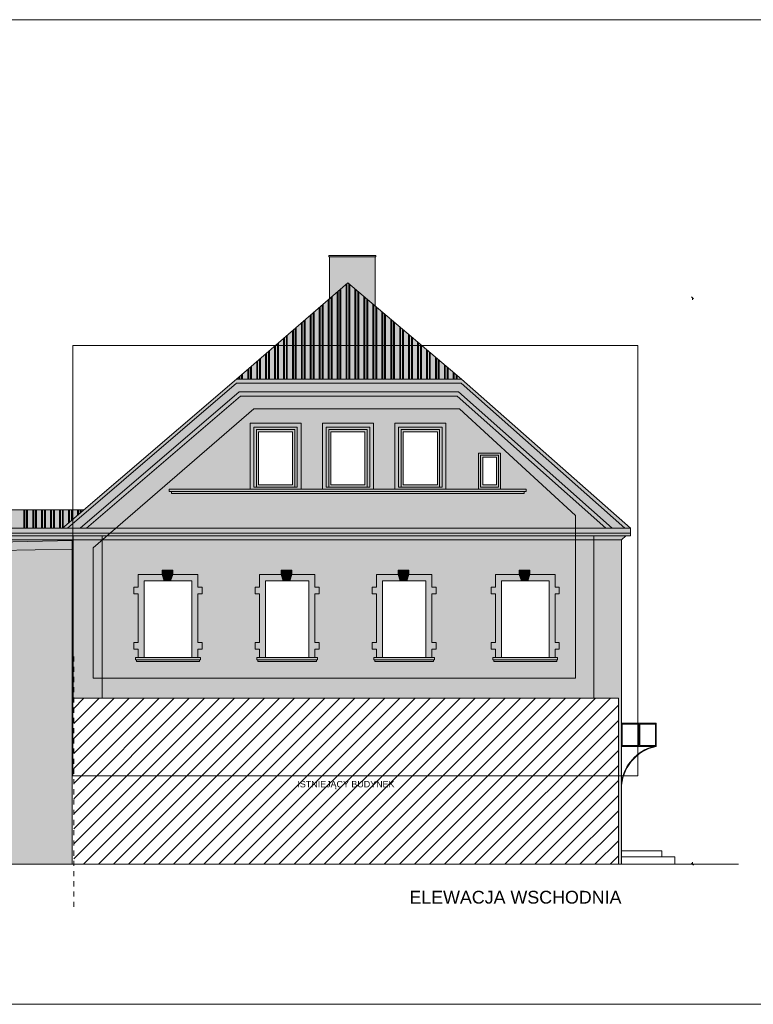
# Model space of a CAD drawing. Header units: millimetres. Extents: x 178516 to 426772, y -178579 to -115871.
# Tile 113 of 256: x 291610 to 308848, y -176519 to -153393. Entities that reach past the tile are written whole.
import ezdxf

# ---------------------------------------------------------------- set-up
doc = ezdxf.new("R2010")
doc.units = ezdxf.units.MM
doc.header["$MEASUREMENT"] = 0
doc.linetypes.add('Przerywana', pattern=[240, 120, -120])
doc.layers.get('0').update_dxf_attribs({"color": 252, "lineweight": 5})
for name, color, linetype, lineweight in [('Nowe_810-G Ogólne_Nr_pióra__103', 252, 'Continuous', 5), ('Nowe_810-G Ogólne_Nr_pióra__114', 252, 'Continuous', 5), ('Nowe_810-G Ogólne_Nr_pióra__187', 252, 'Continuous', 5), ('Nowe_810-G Ogólne_Nr_pióra__193', 252, 'Continuous', 5), ('Nowe_810-G Ogólne_Nr_pióra__204', 252, 'Continuous', 5), ('Nowe_810-G Ogólne_Nr_pióra__215', 252, 'Continuous', 5), ('Nowe_810-G Ogólne_Nr_pióra__27', 252, 'Continuous', 5), ('Nowe_810-G Ogólne_Nr_pióra__56', 252, 'Continuous', 5), ('Nowe_810-G Ogólne_Nr_pióra__82', 252, 'Continuous', 5), ('Nowe_820-G Rysunki Obrazki_Nr_pióra__7', 252, 'Continuous', 5), ('Nowe_Nowe_220(1)-A Ściany zewnętrzne_Nr_pióra__104', 252, 'Continuous', 5), ('Nowe_Nowe_220(1)-A Ściany zewnętrzne_Nr_pióra__205', 252, 'Continuous', 5), ('Nowe_Nowe_220(1)-A Ściany zewnętrzne_Nr_pióra__41', 252, 'Continuous', 5), ('Nowe_TABELKA_Nr_pióra__1', 252, 'Continuous', 5), ('Nowe_TABELKA_Nr_pióra__3', 252, 'Continuous', 5)]:
    doc.layers.add(name, color=color, linetype=linetype, lineweight=lineweight)
doc.styles.add('GENERATED_STYLE_1', font='arial.ttf')

# ---------------------------------------------------------------- blocks, each defined once
blk = doc.blocks.new('podkład 20251118')
at = {"layer": 'Nowe_810-G Ogólne_Nr_pióra__114', "linetype": 'Continuous', "lineweight": 5}
for points in [[(299324, -159572), (299955, -160111), (299957, -160112), (299959, -158965), (298893, -158965), (298893, -159946)], [(292870, -165614), (290809, -165614), (290809, -165669), (292870, -165627)], [(292842, -165628), (292870, -165628), (292870, -169327), (292842, -169327)], [(292870, -165614), (292870, -169327), (293550, -169327), (293550, -165614)], [(305750, -165614), (305100, -165614), (305100, -169327), (305679, -169327), (305679, -173230), (305750, -173230)]]:
    blk.add_hatch(color=252, dxfattribs=at).paths.add_polyline_path(points)
h = blk.add_hatch(color=252, dxfattribs=at)
h.paths.add_polyline_path([(293183, -165334), (305381, -165334), (301887, -162234), (296797, -162234)])
h.paths.add_polyline_path([(295124, -164421), (297024, -164421), (297024, -162871), (298224, -162871), (298224, -164421), (298724, -164421), (298724, -162871), (299924, -162871), (299924, -164421), (300424, -164421), (300424, -162871), (301624, -162871), (301624, -164421), (302390, -164421), (302390, -163571), (302910, -163571), (302910, -164421), (303490, -164421), (303490, -164471), (303440, -164471), (303440, -164521), (295174, -164521), (295174, -164471), (295124, -164471)], flags=0)
h = blk.add_hatch(color=252, dxfattribs=at)
h.paths.add_polyline_path([(293550, -169327), (305100, -169327), (305100, -165614), (293550, -165614)])
h.paths.add_polyline_path([(294395, -166875), (294395, -168025), (294295, -168025), (294295, -168175), (294395, -168175), (294395, -168375), (294335, -168375), (294335, -168425), (294355, -168425), (294355, -168465), (295095, -168465), (295835, -168465), (295835, -168425), (295855, -168425), (295855, -168375), (295795, -168375), (295795, -168175), (295895, -168175), (295895, -168025), (295795, -168025), (295795, -166875), (295895, -166875), (295895, -166725), (295795, -166725), (295795, -166425), (295205, -166425), (295205, -166325), (294955, -166325), (294955, -166425), (294395, -166425), (294395, -166725), (294295, -166725), (294295, -166875)], flags=0)
h.paths.add_polyline_path([(299995, -168175), (299995, -168375), (299935, -168375), (299935, -168425), (299955, -168425), (299955, -168465), (300695, -168465), (301335, -168465), (301335, -168425), (301355, -168425), (301355, -168375), (301295, -168375), (301295, -168175), (301395, -168175), (301395, -168025), (301295, -168025), (301295, -166875), (301395, -166875), (301395, -166725), (301295, -166725), (301295, -166425), (300755, -166425), (300755, -166325), (300505, -166325), (300505, -166425), (299995, -166425), (299995, -166725), (299895, -166725), (299895, -166875), (299995, -166875), (299995, -168025), (299895, -168025), (299895, -168175)], flags=0)
h.paths.add_polyline_path([(297245, -168175), (297245, -168375), (297185, -168375), (297185, -168425), (297205, -168425), (297205, -168465), (297945, -168465), (298585, -168465), (298585, -168425), (298605, -168425), (298605, -168375), (298545, -168375), (298545, -168175), (298645, -168175), (298645, -168025), (298545, -168025), (298545, -166875), (298645, -166875), (298645, -166725), (298545, -166725), (298545, -166425), (298005, -166425), (298005, -166325), (297755, -166325), (297755, -166425), (297245, -166425), (297245, -166725), (297145, -166725), (297145, -166875), (297245, -166875), (297245, -168025), (297145, -168025), (297145, -168175)], flags=0)
h.paths.add_polyline_path([(302789, -168175), (302789, -168375), (302729, -168375), (302729, -168425), (302749, -168425), (302749, -168465), (303489, -168465), (304229, -168465), (304229, -168425), (304249, -168425), (304249, -168375), (304189, -168375), (304189, -168175), (304289, -168175), (304289, -168025), (304189, -168025), (304189, -166875), (304289, -166875), (304289, -166725), (304189, -166725), (304189, -166425), (303599, -166425), (303599, -166325), (303349, -166325), (303349, -166425), (302789, -166425), (302789, -166725), (302689, -166725), (302689, -166875), (302789, -166875), (302789, -168025), (302689, -168025), (302689, -168175)], flags=0)
at = {"layer": 'Nowe_810-G Ogólne_Nr_pióra__193', "linetype": 'Continuous', "lineweight": 5}
h = blk.add_hatch(color=252, dxfattribs=at)
h.paths.add_polyline_path([(298224, -162871), (297024, -162871), (297024, -164421), (298224, -164421)])
h.paths.add_polyline_path([(298024, -164321), (297224, -164321), (297224, -163071), (298024, -163071)], flags=0)
h = blk.add_hatch(color=252, dxfattribs=at)
h.paths.add_polyline_path([(299924, -162871), (298724, -162871), (298724, -164421), (299924, -164421)])
h.paths.add_polyline_path([(299724, -164321), (298924, -164321), (298924, -163071), (299724, -163071)], flags=0)
h = blk.add_hatch(color=252, dxfattribs=at)
h.paths.add_polyline_path([(301624, -162871), (300424, -162871), (300424, -164421), (301624, -164421)])
h.paths.add_polyline_path([(301424, -164321), (300624, -164321), (300624, -163071), (301424, -163071)], flags=0)
h = blk.add_hatch(color=252, dxfattribs=at)
h.paths.add_polyline_path([(302910, -164421), (302390, -164421), (302390, -163571), (302910, -163571)])
h.paths.add_polyline_path([(302810, -164321), (302490, -164321), (302490, -163671), (302810, -163671)], flags=0)
for points in [[(292870, -165514), (290709, -165514), (290809, -165614), (292870, -165614)], [(293550, -165514), (292870, -165514), (292870, -165614), (293550, -165614)], [(305100, -165514), (293550, -165514), (293550, -165614), (305100, -165614)], [(292842, -165828), (292842, -173230), (290516, -173230), (290516, -165874)], [(294535, -166575), (295004, -166575), (294955, -166425), (294395, -166425), (294395, -166725), (294295, -166725), (294295, -166875), (294395, -166875), (294395, -168025), (294295, -168025), (294295, -168175), (294395, -168175), (294395, -168375), (294535, -168375)], [(295004, -166575), (295156, -166575), (295205, -166425), (295205, -166325), (294955, -166325), (294955, -166425)], [(295655, -166575), (295655, -168375), (295795, -168375), (295795, -168175), (295895, -168175), (295895, -168025), (295795, -168025), (295795, -166875), (295895, -166875), (295895, -166725), (295795, -166725), (295795, -166425), (295205, -166425), (295156, -166575)], [(297804, -166575), (297755, -166425), (297245, -166425), (297245, -166725), (297145, -166725), (297145, -166875), (297245, -166875), (297245, -168025), (297145, -168025), (297145, -168175), (297245, -168175), (297245, -168375), (297385, -168375), (297385, -166575)], [(297804, -166575), (297956, -166575), (298005, -166425), (298005, -166325), (297755, -166325), (297755, -166425)], [(297956, -166575), (298005, -166425), (298545, -166425), (298545, -166725), (298645, -166725), (298645, -166875), (298545, -166875), (298545, -168025), (298645, -168025), (298645, -168175), (298545, -168175), (298545, -168375), (298405, -168375), (298405, -166575)], [(300554, -166575), (300505, -166425), (299995, -166425), (299995, -166725), (299895, -166725), (299895, -166875), (299995, -166875), (299995, -168025), (299895, -168025), (299895, -168175), (299995, -168175), (299995, -168375), (300135, -168375), (300135, -166575)], [(300554, -166575), (300706, -166575), (300755, -166425), (300755, -166325), (300505, -166325), (300505, -166425)], [(300706, -166575), (300755, -166425), (301295, -166425), (301295, -166725), (301395, -166725), (301395, -166875), (301295, -166875), (301295, -168025), (301395, -168025), (301395, -168175), (301295, -168175), (301295, -168375), (301155, -168375), (301155, -166575)], [(302929, -166575), (303398, -166575), (303349, -166425), (302789, -166425), (302789, -166725), (302689, -166725), (302689, -166875), (302789, -166875), (302789, -168025), (302689, -168025), (302689, -168175), (302789, -168175), (302789, -168375), (302929, -168375)], [(303398, -166575), (303550, -166575), (303599, -166425), (303599, -166325), (303349, -166325), (303349, -166425)], [(304049, -166575), (304049, -168375), (304189, -168375), (304189, -168175), (304289, -168175), (304289, -168025), (304189, -168025), (304189, -166875), (304289, -166875), (304289, -166725), (304189, -166725), (304189, -166425), (303599, -166425), (303550, -166575)]]:
    blk.add_hatch(color=252, dxfattribs=at).paths.add_polyline_path(points)
at = {"layer": 'Nowe_810-G Ogólne_Nr_pióra__204', "linetype": 'Continuous', "lineweight": 5}
for points in [[(301991, -161834), (299324, -159572), (296704, -161834)], [(292614, -165333), (293115, -164904), (291076, -164904), (290564, -165334)]]:
    blk.add_hatch(color=252, dxfattribs=at).paths.add_polyline_path(points)
at = {"layer": 'Nowe_810-G Ogólne_Nr_pióra__215', "linetype": 'Continuous', "lineweight": 5}
for points in [[(296704, -161834), (292613, -165334), (292733, -165334), (296705, -161934), (301980, -161934), (305831, -165334), (305961, -165334), (301991, -161834)], [(296705, -161934), (292733, -165334), (293033, -165334), (296766, -162134), (301918, -162134), (305531, -165334), (305831, -165334), (301980, -161934)], [(296766, -162134), (293033, -165334), (293183, -165334), (296797, -162234), (301887, -162234), (305381, -165334), (305531, -165334), (301918, -162134)], [(303510, -164471), (303510, -164421), (302924, -164421), (302404, -164421), (301638, -164421), (295124, -164421), (295124, -164471), (295174, -164471), (303474, -164471)], [(303460, -164521), (303460, -164471), (295174, -164471), (295174, -164521)], [(290564, -165454), (305961, -165454), (305961, -165334), (292613, -165334), (290564, -165334)], [(305961, -165454), (290564, -165454), (290564, -165514), (305961, -165514)], [(305100, -165614), (305750, -165614), (305850, -165514), (305100, -165514)], [(292842, -165828), (290520, -165874), (290520, -165674), (292842, -165628)], [(295795, -168375), (294395, -168375), (294335, -168375), (294335, -168425), (295835, -168425), (295855, -168425), (295855, -168375)], [(295835, -168425), (294355, -168425), (294355, -168465), (295095, -168465), (295835, -168465)], [(298545, -168375), (297245, -168375), (297185, -168375), (297185, -168425), (298585, -168425), (298605, -168425), (298605, -168375)], [(298585, -168425), (297205, -168425), (297205, -168465), (297945, -168465), (298585, -168465)], [(301335, -168425), (301355, -168425), (301355, -168375), (301295, -168375), (299995, -168375), (299935, -168375), (299935, -168425)], [(300695, -168465), (301335, -168465), (301335, -168425), (299955, -168425), (299955, -168465)], [(304229, -168425), (304249, -168425), (304249, -168375), (304189, -168375), (302789, -168375), (302729, -168375), (302729, -168425)], [(303489, -168465), (304229, -168465), (304229, -168425), (302749, -168425), (302749, -168465)]]:
    blk.add_hatch(color=252, dxfattribs=at).paths.add_polyline_path(points)
at = {"layer": 'Nowe_810-G Ogólne_Nr_pióra__56', "linetype": 'Continuous', "lineweight": 5}
h = blk.add_hatch(color=252, dxfattribs=at)
h.paths.add_polyline_path([(305750, -170462), (306569, -170462), (306569, -169919), (305750, -169919)])
h.paths.add_polyline_path([(306180, -170442), (306549, -170442), (306549, -169939), (306180, -169939)], flags=0)
h.paths.add_polyline_path([(306140, -169939), (305770, -169939), (305770, -170442), (306140, -170442)], flags=0)
blk.add_hatch(color=252, dxfattribs=at).paths.add_polyline_path([(306569, -170462, 0.356007), (305750, -171466), (305750, -171288, -0.291441), (306503, -170462)])
at = {"layer": 'Nowe_810-G Ogólne_Nr_pióra__82', "linetype": 'Continuous', "lineweight": 5}
blk.add_hatch(color=252, dxfattribs=at).paths.add_polyline_path([(298873, -158965), (299979, -158965), (299979, -158934), (298873, -158934)])
at = {"color": 252, "linetype": 'Continuous', "lineweight": 5}
for p, q in [((307440, -159946), (307393, -159899)), ((307416, -159922), (307416, -159970)), ((307393, -173206), (307440, -173254)), ((307416, -173230), (307416, -173182))]:
    blk.add_line(p, q, dxfattribs=at)
at = {"color": 252, "lineweight": 5}
for p, q in [((292863, -161049), (292863, -171151)), ((306138, -161049), (292863, -161049)), ((306138, -171151), (306138, -161049)), ((297109, -162536), (293340, -165796)), ((301944, -162536), (297109, -162536)), ((304672, -165042), (301944, -162536)), ((304672, -168856), (304672, -165042)), ((293340, -165796), (293340, -168856)), ((293340, -168856), (304672, -168856)), ((292863, -171151), (306138, -171151))]:
    blk.add_line(p, q, dxfattribs=at)
at = {"layer": 'Nowe_810-G Ogólne_Nr_pióra__103', "color": 252, "linetype": 'Continuous', "lineweight": 5}
for p, q in [((299979, -158934), (298873, -158934)), ((298873, -158934), (298873, -158965)), ((298873, -158965), (299979, -158965)), ((299979, -158965), (299979, -158934))]:
    blk.add_line(p, q, dxfattribs=at)
at = {"layer": 'Nowe_810-G Ogólne_Nr_pióra__187', "color": 252, "linetype": 'Continuous', "lineweight": 5}
for p, q in [((292879, -169569), (293121, -169327)), ((292879, -169923), (293475, -169327)), ((292879, -170276), (293828, -169327)), ((292879, -170630), (294182, -169327)), ((292879, -170983), (294535, -169327)), ((292879, -171337), (294889, -169327)), ((292879, -171690), (295242, -169327)), ((292879, -172044), (295596, -169327)), ((292879, -172397), (295949, -169327)), ((292879, -172751), (296303, -169327)), ((292879, -173105), (296657, -169327)), ((293107, -173230), (297010, -169327)), ((293461, -173230), (297364, -169327)), ((293814, -173230), (297717, -169327)), ((294168, -173230), (298071, -169327)), ((294521, -173230), (298424, -169327)), ((294875, -173230), (298778, -169327)), ((295228, -173230), (299131, -169327)), ((295582, -173230), (299485, -169327)), ((295936, -173230), (299838, -169327)), ((296289, -173230), (300192, -169327)), ((296643, -173230), (300546, -169327)), ((296996, -173230), (300899, -169327)), ((297350, -173230), (301253, -169327)), ((297703, -173230), (301606, -169327)), ((298057, -173230), (301960, -169327)), ((298410, -173230), (302313, -169327)), ((298764, -173230), (302667, -169327)), ((299118, -173230), (303020, -169327)), ((299471, -173230), (303374, -169327)), ((299825, -173230), (303728, -169327)), ((300178, -173230), (304081, -169327)), ((300532, -173230), (304435, -169327)), ((300885, -173230), (304788, -169327)), ((301239, -173230), (305142, -169327)), ((301592, -173230), (305495, -169327)), ((301946, -173230), (305679, -169497)), ((302299, -173230), (305679, -169850)), ((302653, -173230), (305679, -170204)), ((303007, -173230), (305679, -170557)), ((303360, -173230), (305679, -170911)), ((303714, -173230), (305679, -171264)), ((304067, -173230), (305679, -171618)), ((304421, -173230), (305679, -171972)), ((304774, -173230), (305679, -172325)), ((305128, -173230), (305679, -172679)), ((305481, -173230), (305679, -173032))]:
    blk.add_line(p, q, dxfattribs=at)
at = {"layer": 'Nowe_810-G Ogólne_Nr_pióra__27', "color": 252, "linetype": 'Continuous', "lineweight": 5}
for p, q in [((290520, -165674), (292842, -165628)), ((292842, -165628), (292842, -165828)), ((290516, -165874), (292842, -165828)), ((292842, -165828), (290520, -165874)), ((292842, -165828), (292842, -173230)), ((292842, -173230), (290516, -173230))]:
    blk.add_line(p, q, dxfattribs=at)
at = {"layer": 'Nowe_820-G Rysunki Obrazki_Nr_pióra__7', "color": 252, "linetype": 'Continuous', "lineweight": 5}
for p, q in [((337341, -153393), (261161, -153393)), ((261161, -176519), (337341, -176519))]:
    blk.add_line(p, q, dxfattribs=at)
at = {"layer": 'Nowe_Nowe_220(1)-A Ściany zewnętrzne_Nr_pióra__104', "color": 252, "linetype": 'Continuous', "lineweight": 5}
for p, q in [((306140, -169939), (305770, -169939)), ((305770, -170442), (305770, -169939)), ((306140, -170442), (306140, -169939)), ((306160, -170462), (306160, -169919)), ((306160, -169919), (306160, -170462)), ((306549, -169939), (306180, -169939)), ((306180, -169939), (306180, -170442)), ((306549, -170442), (306549, -169939)), ((305770, -170442), (306140, -170442)), ((306180, -170442), (306549, -170442))]:
    blk.add_line(p, q, dxfattribs=at)
at = {"layer": 'Nowe_Nowe_220(1)-A Ściany zewnętrzne_Nr_pióra__205', "color": 252, "linetype": 'Continuous', "lineweight": 5}
for p, q in [((299069, -161831), (299069, -159797)), ((299091, -161831), (299091, -159778)), ((299136, -161831), (299136, -159739)), ((299159, -161831), (299159, -159720)), ((299279, -161831), (299279, -159617)), ((299301, -161831), (299301, -159598)), ((299346, -161831), (299346, -159597)), ((299369, -161831), (299369, -159616)), ((299489, -161831), (299489, -159718)), ((299511, -161831), (299511, -159737)), ((299556, -161831), (299556, -159775)), ((299579, -161831), (299579, -159794)), ((298859, -161831), (298859, -159979)), ((298881, -161831), (298881, -159959)), ((298926, -161831), (298926, -159920)), ((298949, -161831), (298949, -159901)), ((299699, -161831), (299699, -159896)), ((299721, -161831), (299721, -159915)), ((299766, -161831), (299766, -159953)), ((299789, -161831), (299789, -159972)), ((298649, -161831), (298649, -160160)), ((298671, -161831), (298671, -160141)), ((298716, -161831), (298716, -160102)), ((298739, -161831), (298739, -160083)), ((299909, -161831), (299909, -160074)), ((299931, -161831), (299931, -160093)), ((299976, -161831), (299976, -160131)), ((299999, -161831), (299999, -160150)), ((300119, -161831), (300119, -160252)), ((298296, -161831), (298296, -160465)), ((298319, -161831), (298319, -160446)), ((298439, -161831), (298439, -160342)), ((298461, -161831), (298461, -160323)), ((298506, -161831), (298506, -160284)), ((298529, -161831), (298529, -160264)), ((300141, -161831), (300141, -160271)), ((300186, -161831), (300186, -160309)), ((300209, -161831), (300209, -160329)), ((300329, -161831), (300329, -160430)), ((300351, -161831), (300351, -160449)), ((300396, -161831), (300396, -160488)), ((298019, -161831), (298019, -160705)), ((298041, -161831), (298041, -160686)), ((298086, -161831), (298086, -160647)), ((298109, -161831), (298109, -160627)), ((298229, -161831), (298229, -160524)), ((298251, -161831), (298251, -160504)), ((300419, -161831), (300419, -160507)), ((300539, -161831), (300539, -160608)), ((300561, -161831), (300561, -160627)), ((300606, -161831), (300606, -160666)), ((300629, -161831), (300629, -160685)), ((297809, -161831), (297809, -160887)), ((297831, -161831), (297831, -160868)), ((297876, -161831), (297876, -160829)), ((297899, -161831), (297899, -160809)), ((300749, -161831), (300749, -160786)), ((300771, -161831), (300771, -160806)), ((300816, -161831), (300816, -160844)), ((300839, -161831), (300839, -160863)), ((297479, -161831), (297479, -161172)), ((297599, -161831), (297599, -161069)), ((297621, -161831), (297621, -161049)), ((297666, -161831), (297666, -161010)), ((297689, -161831), (297689, -160991)), ((300959, -161831), (300959, -160965)), ((300981, -161831), (300981, -160984)), ((301026, -161831), (301026, -161022)), ((301049, -161831), (301049, -161041)), ((301169, -161831), (301169, -161143)), ((301191, -161831), (301191, -161162)), ((297201, -161831), (297201, -161412)), ((297246, -161831), (297246, -161374)), ((297269, -161831), (297269, -161354)), ((297389, -161831), (297389, -161250)), ((297411, -161831), (297411, -161231)), ((297456, -161831), (297456, -161192)), ((301236, -161831), (301236, -161200)), ((301259, -161831), (301259, -161219)), ((301379, -161831), (301379, -161321)), ((301401, -161831), (301401, -161340)), ((301446, -161831), (301446, -161378)), ((301469, -161831), (301469, -161397)), ((296969, -161831), (296969, -161614)), ((296991, -161831), (296991, -161594)), ((297036, -161831), (297036, -161555)), ((297059, -161831), (297059, -161536)), ((297179, -161831), (297179, -161432)), ((301589, -161831), (301589, -161499)), ((301611, -161831), (301611, -161518)), ((301656, -161831), (301656, -161556)), ((301679, -161831), (301679, -161575)), ((296759, -161831), (296759, -161795)), ((296781, -161831), (296781, -161776)), ((296826, -161831), (296826, -161737)), ((296849, -161831), (296849, -161717)), ((301799, -161831), (301799, -161677)), ((301821, -161831), (301821, -161696)), ((301866, -161831), (301866, -161734)), ((301889, -161831), (301889, -161753)), ((291706, -165330), (291706, -164904)), ((291729, -165330), (291729, -164904)), ((291774, -165330), (291774, -164904)), ((291796, -165330), (291796, -164904)), ((291916, -165330), (291916, -164904)), ((291939, -165330), (291939, -164904)), ((291984, -165330), (291984, -164904)), ((292006, -165330), (292006, -164904)), ((292126, -165330), (292126, -164904)), ((292149, -165330), (292149, -164904)), ((292194, -165330), (292194, -164904)), ((292216, -165330), (292216, -164904)), ((292336, -165330), (292336, -164904)), ((292359, -165330), (292359, -164904)), ((292404, -165330), (292404, -164904)), ((292426, -165330), (292426, -164904)), ((292546, -165330), (292546, -164904)), ((292569, -165330), (292569, -164904)), ((292614, -165330), (292614, -164904)), ((292636, -165313), (292636, -164904)), ((292756, -165211), (292756, -164904)), ((292779, -165192), (292779, -164904)), ((292824, -165153), (292824, -164904)), ((292846, -165134), (292846, -164904)), ((292966, -165031), (292966, -164904)), ((292989, -165012), (292989, -164904)), ((293034, -164973), (293034, -164904)), ((293056, -164954), (293056, -164904))]:
    blk.add_line(p, q, dxfattribs=at)
at = {"layer": 'Nowe_Nowe_220(1)-A Ściany zewnętrzne_Nr_pióra__41', "color": 252, "linetype": 'Continuous', "lineweight": 5}
for p, q in [((299959, -158965), (298893, -158965)), ((298893, -158965), (298893, -159944)), ((299959, -160111), (299959, -158965)), ((296704, -161834), (299324, -159572)), ((301991, -161834), (299324, -159572)), ((292613, -165334), (296704, -161834)), ((296704, -161834), (301991, -161834)), ((305961, -165334), (301991, -161834)), ((292733, -165334), (296705, -161934)), ((296705, -161934), (301980, -161934)), ((305831, -165334), (301980, -161934)), ((293033, -165334), (296766, -162134)), ((293183, -165334), (296797, -162234)), ((296766, -162134), (301918, -162134)), ((296797, -162234), (301887, -162234)), ((305381, -165334), (301887, -162234)), ((305531, -165334), (301918, -162134)), ((297024, -162871), (298224, -162871)), ((297024, -164421), (297024, -162871)), ((297114, -162961), (298134, -162961)), ((297114, -164370), (297114, -162961)), ((297174, -163021), (298074, -163021)), ((297174, -164370), (297174, -163021)), ((298074, -163021), (298074, -164370)), ((298134, -162961), (298134, -164370)), ((298224, -162871), (298224, -164421)), ((298724, -162871), (299924, -162871)), ((298724, -164421), (298724, -162871)), ((298814, -162961), (299834, -162961)), ((298814, -164370), (298814, -162961)), ((298874, -163021), (299774, -163021)), ((298874, -164370), (298874, -163021)), ((299774, -163021), (299774, -164370)), ((299834, -162961), (299834, -164370)), ((299924, -162871), (299924, -164421)), ((300424, -162871), (301624, -162871)), ((300424, -164421), (300424, -162871)), ((300514, -162961), (301534, -162961)), ((300514, -164370), (300514, -162961)), ((300574, -163021), (301474, -163021)), ((300574, -164370), (300574, -163021)), ((301474, -163021), (301474, -164370)), ((301534, -162961), (301534, -164370)), ((301624, -162871), (301624, -164421)), ((297224, -163071), (298024, -163071)), ((297224, -164321), (297224, -163071)), ((298024, -163071), (298024, -164321)), ((298924, -163071), (299724, -163071)), ((298924, -164321), (298924, -163071)), ((299724, -163071), (299724, -164321)), ((300624, -163071), (301424, -163071)), ((300624, -164321), (300624, -163071)), ((301424, -163071), (301424, -164321)), ((302390, -163571), (302910, -163571)), ((302390, -164421), (302390, -163571)), ((302440, -163621), (302860, -163621)), ((302440, -164371), (302440, -163621)), ((302490, -163671), (302810, -163671)), ((302490, -164321), (302490, -163671)), ((302810, -163671), (302810, -164321)), ((302860, -163621), (302860, -164371)), ((302910, -163571), (302910, -164421)), ((303510, -164421), (295124, -164421)), ((295124, -164421), (295124, -164471)), ((298224, -164421), (297024, -164421)), ((298134, -164370), (297114, -164370)), ((298074, -164370), (297174, -164370)), ((298024, -164321), (297224, -164321)), ((299924, -164421), (298724, -164421)), ((299834, -164370), (298814, -164370)), ((299774, -164370), (298874, -164370)), ((299724, -164321), (298924, -164321)), ((301624, -164421), (300424, -164421)), ((301534, -164370), (300514, -164370)), ((301474, -164370), (300574, -164370)), ((301424, -164321), (300624, -164321)), ((302910, -164421), (302390, -164421)), ((302860, -164371), (302440, -164371)), ((302810, -164321), (302490, -164321)), ((303510, -164471), (303510, -164421)), ((295124, -164471), (303510, -164471)), ((303474, -164471), (295174, -164471)), ((295174, -164471), (295174, -164521)), ((295174, -164521), (303460, -164521)), ((303460, -164521), (303460, -164471)), ((293115, -164904), (291076, -164904)), ((305961, -165334), (290564, -165334)), ((305961, -165334), (305961, -165514)), ((305961, -165454), (290564, -165454)), ((305961, -165514), (290564, -165514)), ((292870, -169327), (292870, -165514)), ((293550, -169327), (293550, -165514)), ((305100, -169327), (305100, -165514)), ((305750, -165614), (305850, -165514)), ((305750, -165614), (290809, -165614)), ((305750, -173230), (305750, -165614)), ((294395, -166425), (294395, -166725)), ((294955, -166425), (294395, -166425)), ((294955, -166425), (294955, -166325)), ((294955, -166325), (295205, -166325)), ((295004, -166575), (294955, -166425)), ((295156, -166575), (295205, -166425)), ((295205, -166425), (295205, -166325)), ((295795, -166425), (295205, -166425)), ((295795, -166725), (295795, -166425)), ((297245, -166425), (297245, -166725)), ((297755, -166425), (297245, -166425)), ((297755, -166425), (297755, -166325)), ((297755, -166325), (298005, -166325)), ((297804, -166575), (297755, -166425)), ((297956, -166575), (298005, -166425)), ((298005, -166425), (298005, -166325)), ((298545, -166425), (298005, -166425)), ((298545, -166725), (298545, -166425)), ((299995, -166425), (299995, -166725)), ((300505, -166425), (299995, -166425)), ((300505, -166425), (300505, -166325)), ((300505, -166325), (300755, -166325)), ((300554, -166575), (300505, -166425)), ((300706, -166575), (300755, -166425)), ((300755, -166425), (300755, -166325)), ((301295, -166425), (300755, -166425)), ((301295, -166725), (301295, -166425)), ((302789, -166425), (302789, -166725)), ((303349, -166425), (302789, -166425)), ((303349, -166425), (303349, -166325)), ((303349, -166325), (303599, -166325)), ((303398, -166575), (303349, -166425)), ((303550, -166575), (303599, -166425)), ((303599, -166425), (303599, -166325)), ((304189, -166425), (303599, -166425)), ((304189, -166725), (304189, -166425)), ((294395, -166725), (294295, -166725)), ((294295, -166725), (294295, -166875)), ((294535, -168375), (294535, -166575)), ((295655, -166575), (294535, -166575)), ((295655, -168375), (295655, -166575)), ((295895, -166725), (295795, -166725)), ((295895, -166875), (295895, -166725)), ((297245, -166725), (297145, -166725)), ((297145, -166725), (297145, -166875)), ((297385, -168375), (297385, -166575)), ((298405, -166575), (297385, -166575)), ((298405, -168375), (298405, -166575)), ((298645, -166725), (298545, -166725)), ((298645, -166875), (298645, -166725)), ((299995, -166725), (299895, -166725)), ((299895, -166725), (299895, -166875)), ((300135, -168375), (300135, -166575)), ((301155, -166575), (300135, -166575)), ((301155, -168375), (301155, -166575)), ((301395, -166725), (301295, -166725)), ((301395, -166875), (301395, -166725)), ((302789, -166725), (302689, -166725)), ((302689, -166725), (302689, -166875)), ((302929, -168375), (302929, -166575)), ((304049, -166575), (302929, -166575)), ((304049, -168375), (304049, -166575)), ((304289, -166725), (304189, -166725)), ((304289, -166875), (304289, -166725)), ((294295, -166875), (294395, -166875)), ((294395, -166875), (294395, -168025)), ((295795, -168025), (295795, -166875)), ((295795, -166875), (295895, -166875)), ((297145, -166875), (297245, -166875)), ((297245, -166875), (297245, -168025)), ((298545, -168025), (298545, -166875)), ((298545, -166875), (298645, -166875)), ((299895, -166875), (299995, -166875)), ((299995, -166875), (299995, -168025)), ((301295, -168025), (301295, -166875)), ((301295, -166875), (301395, -166875)), ((302689, -166875), (302789, -166875)), ((302789, -166875), (302789, -168025)), ((304189, -168025), (304189, -166875)), ((304189, -166875), (304289, -166875)), ((294395, -168025), (294295, -168025)), ((294295, -168025), (294295, -168175)), ((295895, -168025), (295795, -168025)), ((295895, -168175), (295895, -168025)), ((297245, -168025), (297145, -168025)), ((297145, -168025), (297145, -168175)), ((298645, -168025), (298545, -168025)), ((298645, -168175), (298645, -168025)), ((299995, -168025), (299895, -168025)), ((299895, -168025), (299895, -168175)), ((301395, -168025), (301295, -168025)), ((301395, -168175), (301395, -168025)), ((302789, -168025), (302689, -168025)), ((302689, -168025), (302689, -168175)), ((304289, -168025), (304189, -168025)), ((304289, -168175), (304289, -168025)), ((294295, -168175), (294395, -168175)), ((294395, -168175), (294395, -168375)), ((295795, -168375), (295795, -168175)), ((295795, -168175), (295895, -168175)), ((297145, -168175), (297245, -168175)), ((297245, -168175), (297245, -168375)), ((298545, -168375), (298545, -168175)), ((298545, -168175), (298645, -168175)), ((299895, -168175), (299995, -168175)), ((299995, -168175), (299995, -168375)), ((301295, -168375), (301295, -168175)), ((301295, -168175), (301395, -168175)), ((302689, -168175), (302789, -168175)), ((302789, -168175), (302789, -168375)), ((304189, -168375), (304189, -168175)), ((304189, -168175), (304289, -168175)), ((294395, -168375), (294335, -168375)), ((294335, -168375), (294335, -168425)), ((294335, -168425), (295835, -168425)), ((294355, -168425), (294355, -168465)), ((294355, -168465), (295095, -168465)), ((294395, -168375), (295795, -168375)), ((295835, -168465), (295095, -168465)), ((295795, -168375), (295855, -168375)), ((295855, -168425), (295835, -168425)), ((295835, -168425), (295835, -168465)), ((295855, -168375), (295855, -168425)), ((297245, -168375), (297185, -168375)), ((297185, -168375), (297185, -168425)), ((297185, -168425), (298585, -168425)), ((297205, -168425), (297205, -168465)), ((297205, -168465), (297945, -168465)), ((297245, -168375), (298545, -168375)), ((298585, -168465), (297945, -168465)), ((298545, -168375), (298605, -168375)), ((298605, -168425), (298585, -168425)), ((298585, -168425), (298585, -168465)), ((298605, -168375), (298605, -168425)), ((299995, -168375), (299935, -168375)), ((299935, -168375), (299935, -168425)), ((299935, -168425), (301335, -168425)), ((299955, -168425), (299955, -168465)), ((299955, -168465), (300695, -168465)), ((299995, -168375), (301295, -168375)), ((301335, -168465), (300695, -168465)), ((301295, -168375), (301355, -168375)), ((301355, -168425), (301335, -168425)), ((301335, -168425), (301335, -168465)), ((301355, -168375), (301355, -168425)), ((302789, -168375), (302729, -168375)), ((302729, -168375), (302729, -168425)), ((302729, -168425), (304229, -168425)), ((302749, -168425), (302749, -168465)), ((302749, -168465), (303489, -168465)), ((302789, -168375), (304189, -168375)), ((304229, -168465), (303489, -168465)), ((304189, -168375), (304249, -168375)), ((304249, -168425), (304229, -168425)), ((304229, -168425), (304229, -168465)), ((304249, -168375), (304249, -168425)), ((292870, -169327), (305679, -169327)), ((305679, -169327), (305679, -173230)), ((305750, -169919), (306569, -169919)), ((306569, -169919), (306160, -169919)), ((306569, -169919), (306569, -170462)), ((306569, -170462), (306569, -169919)), ((306569, -170462), (305750, -170462)), ((306160, -170462), (306569, -170462)), ((305750, -172918), (306700, -172918)), ((306700, -172918), (306700, -173058)), ((305750, -173058), (307000, -173058)), ((307000, -173058), (307000, -173230)), ((308498, -173230), (287202, -173230))]:
    blk.add_line(p, q, dxfattribs=at)
at = {"layer": 'Nowe_Nowe_220(1)-A Ściany zewnętrzne_Nr_pióra__41', "color": 252, "linetype": 'Przerywana', "lineweight": 5}
blk.add_line((292879, -174230), (292879, -168230), dxfattribs=at)
at = {"layer": 'Nowe_Nowe_220(1)-A Ściany zewnętrzne_Nr_pióra__41', "color": 252, "linetype": 'Continuous', "lineweight": 5}
for radius, start, end in [(1025, 101.6157, 180), (1040, 105.1746, 170.1677)]:
    blk.add_arc((306775, -171466), radius, start, end, dxfattribs=at)
at = {"layer": 'Nowe_TABELKA_Nr_pióra__1', "color": 252, "lineweight": 5, "style": 'GENERATED_STYLE_1'}
blk.add_text('ELEWACJA WSCHODNIA', height=300, dxfattribs=at).set_placement((300767, -174154))
at = {"layer": 'Nowe_TABELKA_Nr_pióra__3', "color": 252, "lineweight": 5, "style": 'GENERATED_STYLE_1'}
blk.add_text('ISTNIEJĄCY BUDYNEK', height=150, dxfattribs=at).set_placement((298135, -171423))

msp = doc.modelspace()

# ---------------------------------------------------------------- block references
msp.add_blockref('podkład 20251118', (0, 0))

doc.saveas('drawing.dxf')
